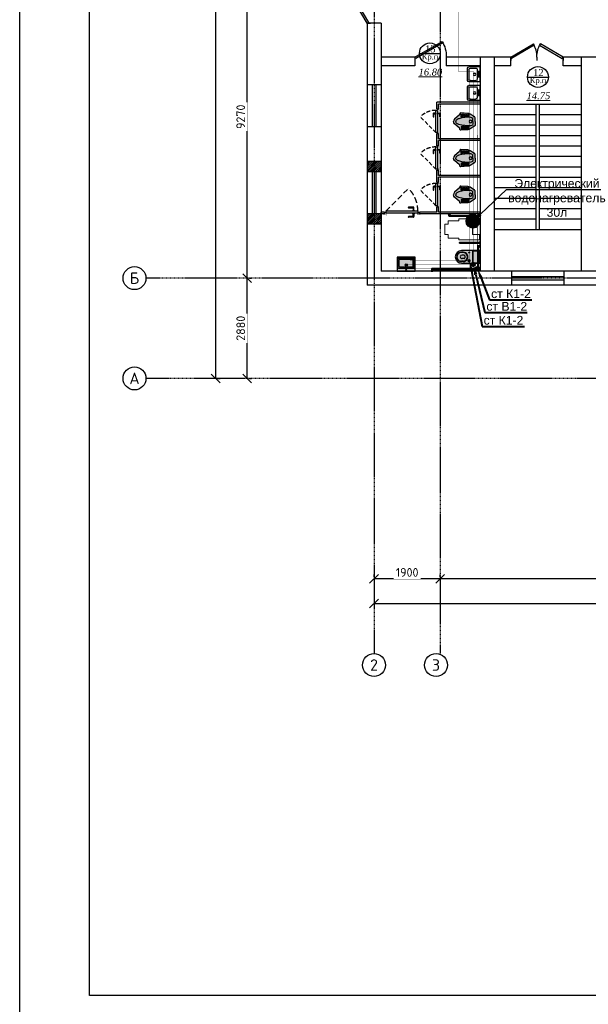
# Model space of a CAD drawing. Header units: inches. Extents: x 8001 to 766003, y -84601 to 563258.
# Tile 164 of 169: x 458584 to 474902, y 363438 to 391716. Entities that reach past the tile are written whole.
import ezdxf
from ezdxf import colors
from ezdxf.entities.mleader import LeaderData, LeaderLine
from ezdxf.enums import TextEntityAlignment as Align
from ezdxf.math import Vec2, Vec3

# ---------------------------------------------------------------- set-up
doc = ezdxf.new("R2010")
doc.units = ezdxf.units.IN
doc.header["$MEASUREMENT"] = 0
doc.linetypes.add('Beruniy Xref$0$DASHED', pattern=[19.05, 12.7, -6.35])
doc.linetypes.add('Dashed', pattern=[19.05, 12.7, -6.35])
doc.layers.add('-K1 TRUBA', color=7, linetype='Continuous', lineweight=40, true_color=0x692e0a)
for name, color, linetype, lineweight in [('.', 7, 'Continuous', 15), ('100_FURNITURE', 15, 'Continuous', 20), ('В1', 160, 'Continuous', 25), ('Т3', 10, 'Continuous', 25)]:
    doc.layers.add(name, color=color, linetype=linetype, lineweight=lineweight)
for name, color, linetype in [('АСО-сантехника', 22, 'Continuous'), ('РАЗРЕЗ', 7, 'Continuous'), ('сан.техника', 146, 'Continuous')]:
    doc.layers.add(name, color=color, linetype=linetype)
doc.styles.add('GOST', font='isocpeur.ttf')
doc.styles.get("Standard").update_dxf_attribs({"font": 'arial.ttf'})
doc.styles.add('Text style', font='isocpeur.ttf', dxfattribs={"height": 250})
doc.styles.add('TIEMS', font='times.ttf')
doc.dimstyles.new('Dim Style', dxfattribs={"dimtxt": 250, "dimasz": 250, "dimexe": 125, "dimexo": 62.5, "dimgap": 62.5, "dimtad": 1, "dimdec": 0, "dimtxsty": 'Text style', "dimblk": 'OBLIQUE', "dimcen": 250, "dimclrd": 256, "dimclre": 256, "dimclrt": 256, "dimadec": 0, "dimazin": 0, "dimtfac": 1, "dimtdec": 0, "dimtmove": 0, "dimatfit": 3, "dimldrblk": 'OBLIQUE', "dimfxl": 1, "dimlwd": -1, "dimlwe": -1, "dimarcsym": 0})
pattern_1 = [(45, (1858980.19, 2036544.227), (-27.57716447, 27.57716447), []), (45, (1858982.19, 2036544.227), (-27.57716447, 27.57716447), [])]

# ---------------------------------------------------------------- blocks, each defined once
blk = doc.blocks.new('_Oblique')
at = {"color": 0, "linetype": 'ByBlock', "lineweight": -2}
blk.add_line((-0.5, -0.5), (0.5, 0.5), dxfattribs=at)
blk = doc.blocks.new('*D210')
at = {"transparency": 16777216}
for p, q in [((172960, 185656), (172960, 194926)), ((173023, 194926), (173085, 194926)), ((173023, 185656), (173085, 185656))]:
    blk.add_line(p, q, dxfattribs=at)
at = {"layer": 'Defpoints', "color": 0, "transparency": 16777216}
for p in [(172960, 194926), (172960, 194926), (172960, 185656)]:
    blk.add_point(p, dxfattribs=at)
at = {"transparency": 16777216, "xscale": 250, "yscale": 250, "zscale": 250}
for p, rotation in [((172960, 194926), 90), ((172960, 185656), 270)]:
    blk.add_blockref('_Oblique', p, dxfattribs=dict(at, rotation=rotation))
at = {"transparency": 16777216, "insert": (172773, 190291), "char_height": 250, "attachment_point": 5, "rotation": 90, "style": 'Text style', "bg_fill": 3, "box_fill_scale": 1.25, "bg_fill_color": 256, "bg_fill_true_color": 13158600, "bg_fill_transparency": 0}
blk.add_mtext('9270', dxfattribs=at)
blk = doc.blocks.new('*D211')
at = {"transparency": 16777216}
for p, q in [((172054, 182776), (172054, 230196)), ((172117, 230196), (172179, 230196)), ((172117, 182776), (172179, 182776))]:
    blk.add_line(p, q, dxfattribs=at)
at = {"layer": 'Defpoints', "color": 0, "transparency": 16777216}
for p in [(172054, 230196), (172054, 230196), (172054, 182776)]:
    blk.add_point(p, dxfattribs=at)
at = {"transparency": 16777216, "xscale": 250, "yscale": 250, "zscale": 250}
for p, rotation in [((172054, 230196), 90), ((172054, 182776), 270)]:
    blk.add_blockref('_Oblique', p, dxfattribs=dict(at, rotation=rotation))
at = {"transparency": 16777216, "insert": (171867, 206486), "char_height": 250, "attachment_point": 5, "rotation": 90, "style": 'Text style', "bg_fill": 3, "box_fill_scale": 1.25, "bg_fill_color": 256, "bg_fill_true_color": 13158600, "bg_fill_transparency": 0}
blk.add_mtext('47420', dxfattribs=at)
blk = doc.blocks.new('kb-axis')
blk.add_circle((0, 0), 1)
at = {"style": 'GOST'}
blk.add_attdef('AXIS', text='', height=1, dxfattribs=at).set_placement((0, 0), align=Align.MIDDLE_CENTER)
blk = doc.blocks.new('*U289')
at = {"color": 5}
for p, q in [((0, 0), (0, -4)), ((30, 0), (30, -4))]:
    blk.add_line(p, q, dxfattribs=at)
blk.add_lwpolyline([(0, 0), (26, 15), (26.9, 13.5), (0.9, -1.5)], close=True, dxfattribs=at)
blk.add_arc((0, 0), 30, 0, 30, dxfattribs=at)
blk = doc.blocks.new('*U131')
at = {"color": 5}
for p, q in [((-32, 0), (-32, 4)), ((0, 0), (0, 4))]:
    blk.add_line(p, q, dxfattribs=at)
blk.add_lwpolyline([(0, 0), (-27.7, -16), (-28.6, -14.5), (-0.9, 1.5)], close=True, dxfattribs=at)
blk.add_arc((0, 0), 32, 180, 210, dxfattribs=at)
blk = doc.blocks.new('*D213')
at = {"transparency": 16777216}
for p, q in [((172960, 182776), (172960, 185656)), ((173023, 185656), (173085, 185656)), ((173023, 182776), (173085, 182776))]:
    blk.add_line(p, q, dxfattribs=at)
at = {"layer": 'Defpoints', "color": 0, "transparency": 16777216}
for p in [(172960, 185656), (172960, 185656), (172960, 182776)]:
    blk.add_point(p, dxfattribs=at)
at = {"transparency": 16777216, "xscale": 250, "yscale": 250, "zscale": 250}
for p, rotation in [((172960, 185656), 90), ((172960, 182776), 270)]:
    blk.add_blockref('_Oblique', p, dxfattribs=dict(at, rotation=rotation))
at = {"transparency": 16777216, "insert": (172773, 184216), "char_height": 250, "attachment_point": 5, "rotation": 90, "style": 'Text style', "bg_fill": 3, "box_fill_scale": 1.25, "bg_fill_color": 256, "bg_fill_true_color": 13158600, "bg_fill_transparency": 0}
blk.add_mtext('2880', dxfattribs=at)
blk = doc.blocks.new('*U290')
at = {"color": 5}
for p, q in [((0, 0), (0, -4)), ((-36, 0), (-36, -4))]:
    blk.add_line(p, q, dxfattribs=at)
blk.add_lwpolyline([(0, 0), (-31.2, 18), (-32.1, 16.5), (-0.9, -1.5)], close=True, dxfattribs=at)
blk.add_arc((0, 0), 36, 150, 180, dxfattribs=at)
blk = doc.blocks.new('*D228')
at = {"transparency": 16777216}
for p, q in [((178498, 177079), (178498, 177142)), ((197618, 177079), (197618, 177142)), ((197618, 177017), (178498, 177017))]:
    blk.add_line(p, q, dxfattribs=at)
at = {"layer": 'Defpoints', "color": 0, "transparency": 16777216}
for p in [(178498, 177017), (178498, 177017), (197618, 177017)]:
    blk.add_point(p, dxfattribs=at)
at = {"transparency": 16777216, "xscale": 250, "yscale": 250, "zscale": 250, "rotation": 180}
blk.add_blockref('_Oblique', (178498, 177017), dxfattribs=at)
at = {"transparency": 16777216, "xscale": 250, "yscale": 250, "zscale": 250}
blk.add_blockref('_Oblique', (197618, 177017), dxfattribs=at)
at = {"transparency": 16777216, "insert": (188058, 177204), "char_height": 250, "attachment_point": 5, "style": 'Text style', "bg_fill": 3, "box_fill_scale": 1.25, "bg_fill_color": 256, "bg_fill_true_color": 13158600, "bg_fill_transparency": 0}
blk.add_mtext('19120', dxfattribs=at)
blk = doc.blocks.new('*D229')
at = {"transparency": 16777216}
for p, q in [((176598, 177079), (176598, 177142)), ((178498, 177079), (178498, 177142)), ((178498, 177017), (176598, 177017))]:
    blk.add_line(p, q, dxfattribs=at)
at = {"layer": 'Defpoints', "color": 0, "transparency": 16777216}
for p in [(176598, 177017), (176598, 177017), (178498, 177017)]:
    blk.add_point(p, dxfattribs=at)
at = {"transparency": 16777216, "xscale": 250, "yscale": 250, "zscale": 250, "rotation": 180}
blk.add_blockref('_Oblique', (176598, 177017), dxfattribs=at)
at = {"transparency": 16777216, "xscale": 250, "yscale": 250, "zscale": 250}
blk.add_blockref('_Oblique', (178498, 177017), dxfattribs=at)
at = {"transparency": 16777216, "insert": (177548, 177204), "char_height": 250, "attachment_point": 5, "style": 'Text style', "bg_fill": 3, "box_fill_scale": 1.25, "bg_fill_color": 256, "bg_fill_true_color": 13158600, "bg_fill_transparency": 0}
blk.add_mtext('1900', dxfattribs=at)
blk = doc.blocks.new('*D230')
at = {"transparency": 16777216}
for p, q in [((176598, 176387), (176598, 176186)), ((176598, 176311), (250528, 176311)), ((250528, 176374), (250528, 176436))]:
    blk.add_line(p, q, dxfattribs=at)
at = {"layer": 'Defpoints', "color": 0, "transparency": 16777216}
for p in [(176598, 176450), (250528, 176311), (250528, 176311)]:
    blk.add_point(p, dxfattribs=at)
at = {"transparency": 16777216, "xscale": 250, "yscale": 250, "zscale": 250, "rotation": 180}
blk.add_blockref('_Oblique', (176598, 176311), dxfattribs=at)
at = {"transparency": 16777216, "xscale": 250, "yscale": 250, "zscale": 250}
blk.add_blockref('_Oblique', (250528, 176311), dxfattribs=at)
at = {"transparency": 16777216, "insert": (213563, 176499), "char_height": 250, "attachment_point": 5, "style": 'Text style', "bg_fill": 3, "box_fill_scale": 1.25, "bg_fill_color": 256, "bg_fill_true_color": 13158600, "bg_fill_transparency": 0}
blk.add_mtext('74330', dxfattribs=at)
blk = doc.blocks.new('fgdsgsfdgsdd')
at = {"layer": '.', "linetype": 'ByBlock', "lineweight": 25, "true_color": 0xffffff}
h = blk.add_hatch(color=7, dxfattribs=at)
h.dxf.hatch_style = 1
h.paths.add_polyline_path([(0, 258), (-405, 258, 0.414214), (-406, 256), (-406, -256, 0.414214), (-405, -258), (0, -258)])
at = {"layer": 'сан.техника'}
for p, q in [((-372, -226), (-372, 223)), ((-372, -226), (-372, 223)), ((-97, 229), (-366, 229)), ((-97, 229), (-366, 229)), ((-342, -195), (-342, 192)), ((-342, -195), (-342, 192)), ((-135, 198), (-336, 198)), ((-135, 198), (-336, 198)), ((-129, -195), (-129, 192)), ((-129, -195), (-129, 192)), ((-91, -226), (-91, 223)), ((-91, -226), (-91, 223)), ((-97, -232), (-366, -232)), ((-97, -232), (-366, -232)), ((-135, -201), (-336, -201)), ((-135, -201), (-336, -201))]:
    blk.add_line(p, q, dxfattribs=at)
blk.add_lwpolyline([(0, -258), (0, 258), (-405, 258, 0.414214), (-406, 256), (-406, -256, 0.414214), (-405, -258)], format="xyb", close=True, dxfattribs=at)
for centre, radius in [((-176, -2), 32), ((-176, -2), 32), ((-176, -2), 22.2), ((-176, -2), 22.2), ((-36, -2), 14.9), ((-36, -2), 14.9)]:
    blk.add_circle(centre, radius, dxfattribs=at)
for centre, start, end in [((-366, 223), 90, 180), ((-366, 223), 90, 180), ((-336, 192), 90, 180), ((-336, 192), 90, 180), ((-135, 192), 0, 90), ((-135, 192), 0, 90), ((-97, 223), 0, 90), ((-97, 223), 0, 90), ((-366, -226), 180, 270), ((-366, -226), 180, 270), ((-336, -195), 180, 270), ((-336, -195), 180, 270), ((-135, -195), 270, 0), ((-135, -195), 270, 0), ((-97, -226), 270, 0), ((-97, -226), 270, 0)]:
    blk.add_arc(centre, 5.97, start, end, dxfattribs=at)
at = {"layer": 'сан.техника', "extrusion": (2.66779e-39, -9.6997e-41, -1)}
blk.add_ellipse((-109, -2), major_axis=(0, -10.5), ratio=0.321168, dxfattribs=at)
blk.add_ellipse((-109, -2), major_axis=(0, -10.5), ratio=0.321168, dxfattribs=at)
blk = doc.blocks.new('gzgzvfzdv')
at = {"layer": '.', "linetype": 'ByBlock', "lineweight": 25, "true_color": 0xffffff}
h = blk.add_hatch(color=7, dxfattribs=at)
h.dxf.hatch_style = 1
edge = h.paths.add_edge_path()
edge.add_arc((-176, -7), 7, 90.0001, 180.3219)
edge.add_line((-183, -7), (-180, -520))
edge.add_arc((0, -520), 180, 180.0001, 360.0001)
edge.add_line((180, -520), (183, -7))
edge.add_arc((176, -7), 7, -0.3218, 90.0001)
edge.add_line((176, 0), (-176, 0))
at = {"layer": 'сан.техника'}
for p, q in [((173, -188), (173, 0)), ((-173, -188), (-173, 0)), ((-173, -206), (173, -206)), ((-163, -198), (163, -198)), ((-147, -300), (-113, -300)), ((-133, -470), (-133, -518)), ((-130, -317), (-130, -283)), ((-128, -470), (-128, -520)), ((-50, -447), (-50, -503)), ((-30, -427), (30, -427)), ((50, -447), (50, -503)), ((147, -300), (113, -300)), ((128, -470), (128, -520)), ((130, -317), (130, -283)), ((133, -470), (133, -518))]:
    blk.add_line(p, q, dxfattribs=at)
blk.add_lwpolyline([(-176, 0, 0.41586), (-183, -7), (-180, -520, 1), (180, -520), (183, -7, 0.41586), (176, 0)], format="xyb", close=True, dxfattribs=at)
for centre in [(-130, -300), (130, -300)]:
    blk.add_circle(centre, 10, dxfattribs=at)
for centre, radius, start, end in [((-163, -188), 10, 180.0001, 270.0001), ((163, -188), 10, 270.0001, 0.0001), ((0, -468), 133, 358.9853, 181.0148), ((0, -520), 133, 178.9853, 1.0148), ((0, -473), 128, 1.193, 178.8072), ((0, -522), 128, 178.946, 1.0542), ((-30, -447), 20, 90.0001, 180.0001), ((0, -503), 50, 180.0001, 270.0001), ((0, -503), 50, 270.0001, 0.0001), ((30, -447), 20, 0.0001, 90.0001)]:
    blk.add_arc(centre, radius, start, end, dxfattribs=at)
blk = doc.blocks.new('sdfhshsggfsfda')
at = {"layer": '100_FURNITURE', "color": 252, "linetype": 'Dashed', "lineweight": 0, "ltscale": 100}
blk.add_lwpolyline([(-150, -1020), (150, -1020), (150, -920), (250, -920), (250, -620), (300, -620), (300, -20), (150, -20), (150, -220), (-150, -220), (-150, -20), (-300, -20), (-300, -620), (-250, -620), (-250, -920), (-150, -920)], close=True, dxfattribs=at)
blk = doc.blocks.new('dfwsgdsfgsdfgfds')
at = {"layer": 'сан.техника'}
for points in [[(-1570, -880, -0.414214), (-1590, -900), (-1630, -900), (-1630, -870), (-1600, -870), (-1600, -20), (-1570, -20), (-1570, -880)], [(-730, -60, 0.414214), (-710, -80), (-80, -80), (-80, -50), (-700, -50), (-700, -20), (-730, -20), (-730, -60)], [(-80, -1380, 0.414214), (-60, -1400), (-20, -1400), (-20, -1370), (-50, -1370), (-50, -20), (-80, -20), (-80, -1380)]]:
    blk.add_lwpolyline(points, format="xyb", dxfattribs=at)
for points in [[(-1610, 0), (-1560, 0), (-1560, -20), (-1610, -20)], [(-790, 0), (-840, 0), (-840, -20), (-790, -20)], [(-690, 0), (-740, 0), (-740, -20), (-690, -20)], [(-40, 0), (-90, 0), (-90, -20), (-40, -20)], [(-1650, -910), (-1650, -860), (-1630, -860), (-1630, -910)], [(0, -1410), (0, -1360), (-20, -1360), (-20, -1410)]]:
    blk.add_lwpolyline(points, close=True, dxfattribs=at)
blk.add_lwpolyline([(-830, -585), (-830, -20), (-800, -20), (-800, -585, -0.414214), (-815, -600), (-815, -600, -0.414214)], format="xyb", close=True, dxfattribs=at)
blk = doc.blocks.new('asdgagasdfds')
at = {"layer": '.', "linetype": 'ByBlock', "lineweight": 25, "true_color": 0xffffff}
h = blk.add_hatch(color=7, dxfattribs=at)
h.dxf.hatch_style = 1
edge = h.paths.add_edge_path()
edge.add_line((0, 0), (0, 110))
edge.add_arc((-26, 110), 25.8, 360, 418.0286)
edge.add_line((-12, 132), (-141, 213))
edge.add_arc((-216, 93), 141, 418.0286, 448.0898)
edge.add_line((-211, 234), (-411, 247))
edge.add_arc((-413, 226), 21.7, 446.0963, 551.1037)
edge.add_arc((-460, 216), 26.9, 298.2408, 371.1037, ccw=False)
edge.add_line((-448, 193), (-587, 70))
edge.add_arc((-527, 2), 90.2, 491.3855, 541.3798)
edge.add_arc((-527, -2), 90.2, 538.6202, 588.6145)
edge.add_line((-587, -70), (-448, -193))
edge.add_arc((-460, -216), 26.9, 348.8963, 421.7592, ccw=False)
edge.add_arc((-413, -226), 21.7, 528.8963, 633.9037)
edge.add_line((-411, -247), (-211, -234))
edge.add_arc((-216, -93), 141, 271.9102, 301.9714)
edge.add_line((-141, -213), (-12, -132))
edge.add_arc((-26, -110), 25.8, 301.9714, 360)
edge.add_line((0, -110), (0, 0))
at = {"layer": 'сан.техника'}
for p, q in [((-408, 188), (-347, 219)), ((-226, 129), (-408, 214)), ((-407, 132), (-231, 216)), ((-407, 159), (-285, 216)), ((-282, 131), (-407, 188)), ((-344, 131), (-407, 159)), ((-347, 219), (-171, 132)), ((-174, 216), (-344, 131)), ((-285, 216), (-171, 158)), ((-171, 187), (-282, 131)), ((-231, 216), (-171, 190)), ((-174, 161), (-226, 129)), ((-226, -129), (-408, -214)), ((-408, -188), (-347, -219)), ((-344, -131), (-407, -159)), ((-282, -131), (-407, -188)), ((-407, -132), (-231, -216)), ((-407, -159), (-285, -216)), ((-347, -219), (-171, -132)), ((-174, -216), (-344, -131)), ((-285, -216), (-171, -158)), ((-171, -187), (-282, -131)), ((-231, -216), (-171, -190)), ((-174, -161), (-226, -129))]:
    blk.add_line(p, q, dxfattribs=at)
for points in [[(0, 0), (0, 110, 0.258751), (-12, 132), (-141, 213, 0.131924), (-211, 234), (-411, 247, 0.493186), (-434, 222, -0.329088), (-448, 193), (-587, 70, 0.221669), (-618, 0, 0.088906)], [(0, 0), (0, -110, -0.258751), (-12, -132), (-141, -213, -0.131924), (-211, -234), (-411, -247, -0.493186), (-434, -222, 0.329088), (-448, -193), (-587, -70, -0.221669), (-618, 0, -0.088906)], [(-61, 0), (-61, 47, 0.354811), (-120, 120, 0.085514), (-469, 82, 0.142911), (-539, 38, 0.179764), (-553, 0, 0.443949)], [(-61, 0), (-61, -47, -0.354811), (-120, -120, -0.085514), (-469, -82, -0.142911), (-539, -38, -0.179764), (-553, 0, -0.443949)]]:
    blk.add_lwpolyline(points, format="xyb", dxfattribs=at)
blk.add_circle((-133, 0), 39, dxfattribs=at)
blk = doc.blocks.new('*U128')
at = {"color": 0, "linetype": 'Beruniy Xref$0$DASHED'}
blk.add_line((-193.5, 2.5), (-141.9, 54.1), dxfattribs=at)
at = {"color": 0}
for p, q in [((-197, 0), (-197, -4)), ((-131, 11.3), (-141.5, 11.3)), ((-141.5, 9.3), (-132, 9.3)), ((-132.5, 2.5), (-132.5, 3.5)), ((-132.5, 3.5), (-128.5, 3.5)), ((-128.5, 2.5), (-132.5, 2.5)), ((-132, 3.6), (-132, 3.5)), ((-131.5, 8.8), (-131.5, 4.1)), ((-129.5, 4.1), (-131.5, 4.1)), ((-129.5, 4.1), (-129.5, 9.8)), ((-129, 3.5), (-129, 3.6)), ((-128.5, 3.5), (-128.5, 2.5)), ((-117, 0), (-117, -4)), ((-141.5, -9.8), (-132, -9.8)), ((-131, -11.8), (-141.5, -11.8)), ((-132.5, -3), (-132.5, -4)), ((-132.5, -4), (-128.5, -4)), ((-132, -4.1), (-132, -4)), ((-131.5, -9.3), (-131.5, -4.6)), ((-129.5, -4.6), (-131.5, -4.6)), ((-129.5, -4.6), (-129.5, -10.3)), ((-129, -4), (-129, -4.1)), ((-128.5, -4), (-128.5, -3))]:
    blk.add_line(p, q, dxfattribs=at)
at = {"color": 0, "const_width": 0.2}
for points in [[(-199.5, 0), (-199.5, 2.5), (-194.5, 2.5), (-194.5, -4), (-192.5, -4), (-192.5, -8.5)], [(-114.5, 0), (-114.5, 2.5), (-119.5, 2.5), (-119.5, -4), (-121.5, -4), (-121.5, -8.5)], [(-193.5, -5), (-193.5, -6.5), (-199.5, -6.5), (-199.5, -4)], [(-120.5, -5), (-120.5, -6.5), (-114.5, -6.5), (-114.5, -4)]]:
    blk.add_lwpolyline(points, dxfattribs=at)
at = {"color": 0}
blk.add_lwpolyline([(-193.5, -3), (-193.5, 2.5), (-120.5, 2.5), (-120.5, -3), (-193.5, -3)], dxfattribs=at)
at = {"color": 0, "linetype": 'Beruniy Xref$0$DASHED'}
blk.add_arc((-193.5, 2.5), 73, 0, 45, dxfattribs=at)
at = {"color": 0}
for centre, radius, start, end in [((-141.5, 10.3), 1, 90, 270), ((-132, 8.8), 0.5, 0, 90), ((-131.5, 3.6), 0.5, 90, 180), ((-131, 9.8), 1.5, 0, 90), ((-129.5, 3.6), 0.5, 0, 90), ((-141.5, -10.8), 1, 90, 270), ((-131.5, -4.1), 0.5, 180, 270), ((-132, -9.3), 0.5, 270, 0), ((-131, -10.3), 1.5, 270, 0), ((-129.5, -4.1), 0.5, 270, 0)]:
    blk.add_arc(centre, radius, start, end, dxfattribs=at)
blk = doc.blocks.new('*U292')
at = {"color": 0, "linetype": 'Beruniy Xref$0$DASHED'}
blk.add_line((-193.5, 2.5), (-141.9, 54.1), dxfattribs=at)
at = {"color": 0}
for p, q in [((-197, 0), (-197, -5.7)), ((-131, 11.3), (-141.5, 11.3)), ((-141.5, 9.3), (-132, 9.3)), ((-132.5, 2.5), (-132.5, 3.5)), ((-132.5, 3.5), (-128.5, 3.5)), ((-128.5, 2.5), (-132.5, 2.5)), ((-132, 3.6), (-132, 3.5)), ((-131.5, 8.8), (-131.5, 4.1)), ((-129.5, 4.1), (-131.5, 4.1)), ((-129.5, 4.1), (-129.5, 9.8)), ((-129, 3.5), (-129, 3.6)), ((-128.5, 3.5), (-128.5, 2.5)), ((-117, 0), (-117, -5.7)), ((-141.5, -9.8), (-132, -9.8)), ((-131, -11.8), (-141.5, -11.8)), ((-132.5, -3), (-132.5, -4)), ((-132.5, -4), (-128.5, -4)), ((-132, -4.1), (-132, -4)), ((-131.5, -9.3), (-131.5, -4.6)), ((-129.5, -4.6), (-131.5, -4.6)), ((-129.5, -4.6), (-129.5, -10.3)), ((-129, -4), (-129, -4.1)), ((-128.5, -4), (-128.5, -3))]:
    blk.add_line(p, q, dxfattribs=at)
at = {"color": 0, "const_width": 0.2}
for points in [[(-199.5, 0), (-199.5, 2.5), (-194.5, 2.5), (-194.5, -4), (-192.5, -4), (-192.5, -8.5)], [(-114.5, 0), (-114.5, 2.5), (-119.5, 2.5), (-119.5, -4), (-121.5, -4), (-121.5, -8.5)], [(-193.5, -5), (-193.5, -8.2), (-199.5, -8.2), (-199.5, -5.7)], [(-120.5, -5), (-120.5, -8.2), (-114.5, -8.2), (-114.5, -5.7)]]:
    blk.add_lwpolyline(points, dxfattribs=at)
at = {"color": 0}
blk.add_lwpolyline([(-193.5, -3), (-193.5, 2.5), (-120.5, 2.5), (-120.5, -3), (-193.5, -3)], dxfattribs=at)
at = {"color": 0, "linetype": 'Beruniy Xref$0$DASHED'}
blk.add_arc((-193.5, 2.5), 73, 0, 45, dxfattribs=at)
at = {"color": 0}
for centre, radius, start, end in [((-141.5, 10.3), 1, 90, 270), ((-132, 8.8), 0.5, 0, 90), ((-131.5, 3.6), 0.5, 90, 180), ((-131, 9.8), 1.5, 0, 90), ((-129.5, 3.6), 0.5, 0, 90), ((-141.5, -10.8), 1, 90, 270), ((-131.5, -4.1), 0.5, 180, 270), ((-132, -9.3), 0.5, 270, 0), ((-131, -10.3), 1.5, 270, 0), ((-129.5, -4.1), 0.5, 270, 0)]:
    blk.add_arc(centre, radius, start, end, dxfattribs=at)
blk = doc.blocks.new('АСО-умывальник 2')
at = {"layer": 'АСО-сантехника'}
for p, q in [((3164350, 85682), (3164705, 85682)), ((3164350, 85682), (3164350, 85194)), ((3164445, 85291), (3164445, 85586)), ((3164660, 85637), (3164495, 85637)), ((3164710, 85291), (3164710, 85591)), ((3164756, 85637), (3164756, 85245)), ((3164705, 85194), (3164350, 85194)), ((3164705, 85194), (3164353, 85194)), ((3164660, 85240), (3164495, 85240))]:
    blk.add_line(p, q, dxfattribs=at)
at = {"layer": 'АСО-сантехника', "extrusion": (0, 0, -1)}
for centre, major_axis, start_param, end_param in [((3164400, 85502), (14.4, 14.4), 3.926991, 10.210176), ((3164495, 85586), (-35.9, -35.9), 0.785398, 2.356194), ((3164526, 85439), (-25.1, 25.1), 5.497787, 11.780972), ((3164660, 85586), (-35.9, -35.9), 2.356194, 3.809618), ((3164705, 85632), (-35.9, 35.9), 0.785398, 2.257825), ((3164400, 85438), (14.4, 14.4), 3.926991, 10.210176), ((3164400, 85367), (14.4, 14.4), 3.926991, 10.210176), ((3164495, 85291), (35.9, 35.9), 2.356194, 3.926991), ((3164660, 85291), (35.9, -35.9), -0.785398, 0.785398), ((3164705, 85245), (35.9, -35.9), -0.785398, 0.785398)]:
    blk.add_ellipse(centre, major_axis=major_axis, ratio=1, start_param=start_param, end_param=end_param, dxfattribs=at)
blk = doc.blocks.new('sjjg')
at = {"layer": '.'}
h = blk.add_hatch(dxfattribs=at)
h.set_pattern_fill('JIS_LC_8', color=32, scale=5)
h.set_pattern_definition(pattern_1)
h.paths.add_polyline_path([(176799.4, 189005.7), (176597.8, 189005.7), (176597.8, 188705.7), (176799.4, 188705.7)])
h.paths.add_polyline_path([(176597.8, 189005.7), (176399.4, 189005.7), (176399.4, 188705.7), (176597.8, 188705.7)])
h = blk.add_hatch(dxfattribs=at)
h.set_pattern_fill('JIS_LC_8', color=32, scale=5)
h.set_pattern_definition(pattern_1)
h.paths.add_polyline_path([(176799.4, 187505.7), (176597.8, 187505.7), (176597.8, 187205.7), (176799.4, 187205.7)])
h.paths.add_polyline_path([(176597.8, 187505.7), (176399.4, 187505.7), (176399.4, 187205.7), (176597.8, 187205.7)])
at = {"color": 1, "linetype": 'Dashed', "ltscale": 2}
for p, q in [((176597.8, 230395.7), (176597.8, 174874.9)), ((178497.8, 220925.7), (178497.8, 174874.9)), ((219347.8, 185655.7), (170054.2, 185655.7)), ((248647.8, 182775.7), (170054.2, 182775.7))]:
    blk.add_line(p, q, dxfattribs=at)
for p, q in [((176399.4, 192975.7), (176399.4, 185455.7)), ((176799.4, 192975.7), (176399.4, 192975.7)), ((176799.4, 192975.7), (176799.4, 185855.7)), ((177773.6, 192005.7), (176799.4, 192005.7)), ((177773.6, 191755.7), (176799.4, 191755.7)), ((177773.6, 191755.7), (176799.4, 191755.7)), ((177773.6, 192005.7), (177773.6, 191755.7)), ((179647.8, 192005.7), (178673.6, 192005.7)), ((178673.6, 192005.7), (178673.6, 191755.7)), ((179647.8, 191755.7), (178673.6, 191755.7)), ((180523.6, 192005.7), (179647.8, 192005.7)), ((179647.8, 192005.7), (179647.8, 185855.7)), ((180047.8, 192005.7), (180047.8, 185855.7)), ((180523.6, 191755.7), (180047.8, 191755.7)), ((180523.6, 191755.7), (180523.6, 192005.7)), ((183873.6, 192005.7), (182023.6, 192005.7)), ((182023.6, 191755.7), (182023.6, 192005.7)), ((182547.8, 191755.7), (182023.6, 191755.7)), ((182547.8, 192005.7), (182547.8, 185855.7)), ((176799.4, 191205.7), (176399.4, 191205.7)), ((180047.8, 190655.7), (182547.8, 190655.7)), ((181247.8, 187055.7), (181247.8, 190655.7)), ((181347.8, 187055.7), (181347.8, 190655.7)), ((180047.8, 190355.7), (181247.8, 190355.7)), ((181347.8, 190355.7), (182547.8, 190355.7)), ((180047.8, 190055.7), (181247.8, 190055.7)), ((181347.8, 190055.7), (182547.8, 190055.7)), ((176799.4, 190005.7), (176399.4, 190005.7)), ((180047.8, 189755.7), (181247.8, 189755.7)), ((181347.8, 189755.7), (182547.8, 189755.7)), ((180047.8, 189455.7), (181247.8, 189455.7)), ((181347.8, 189455.7), (182547.8, 189455.7)), ((176799.4, 189005.7), (176399.4, 189005.7)), ((180047.8, 189155.7), (181247.8, 189155.7)), ((181347.8, 189155.7), (182547.8, 189155.7)), ((176799.4, 188705.7), (176399.4, 188705.7)), ((180047.8, 188855.7), (181247.8, 188855.7)), ((181347.8, 188855.7), (182547.8, 188855.7)), ((180047.8, 188555.7), (181247.8, 188555.7)), ((181347.8, 188555.7), (182547.8, 188555.7)), ((180047.8, 188255.7), (181247.8, 188255.7)), ((181347.8, 188255.7), (182547.8, 188255.7)), ((180047.8, 187955.7), (181247.8, 187955.7)), ((181347.8, 187955.7), (182547.8, 187955.7)), ((176799.4, 187505.7), (176399.4, 187505.7)), ((180047.8, 187655.7), (181247.8, 187655.7)), ((181347.8, 187655.7), (182547.8, 187655.7)), ((176799.4, 187205.7), (176399.4, 187205.7)), ((180047.8, 187355.7), (181247.8, 187355.7)), ((181347.8, 187355.7), (182547.8, 187355.7)), ((180047.8, 187055.7), (182547.8, 187055.7)), ((218947.8, 185855.7), (176799.4, 185855.7)), ((179647.8, 185855.7), (176799.4, 185855.7)), ((180547.8, 185855.7), (180547.8, 185455.7)), ((182047.8, 185855.7), (182047.8, 185455.7)), ((219347.8, 185455.7), (176399.4, 185455.7))]:
    blk.add_line(p, q)
at = {"color": 5}
for p, q in [((176549.4, 191205.7), (176549.4, 190005.7)), ((176649.4, 191205.7), (176649.4, 190005.7)), ((176549.4, 188705.7), (176549.4, 187505.7)), ((176649.4, 188705.7), (176649.4, 187505.7)), ((180547.8, 185705.7), (182047.8, 185705.7)), ((180547.8, 185705.7), (182047.8, 185705.7)), ((180547.8, 185605.7), (182047.8, 185605.7)), ((180547.8, 185605.7), (182047.8, 185605.7))]:
    blk.add_line(p, q, dxfattribs=at)
at = {"layer": 'РАЗРЕЗ', "color": 5, "linetype": 'ByBlock', "lineweight": 25, "ltscale": 2}
for p, q in [((179647.8, 190705.7), (178397.8, 190705.7)), ((179647.8, 190655.7), (178447.8, 190655.7)), ((178447.8, 190505.7), (178397.8, 190505.7)), ((178447.8, 189805.7), (178397.8, 189805.7)), ((179647.8, 189655.7), (178447.8, 189655.7)), ((179647.8, 189605.7), (178447.8, 189605.7)), ((178447.8, 189455.7), (178397.8, 189455.7)), ((178447.8, 188755.7), (178397.8, 188755.7)), ((178447.8, 188405.7), (178397.8, 188405.7)), ((179647.8, 188605.7), (178447.8, 188605.7)), ((179647.8, 188555.7), (178447.8, 188555.7)), ((176899.4, 187555.7), (176799.4, 187555.7)), ((176799.4, 187505.7), (176799.4, 187555.7)), ((176899.4, 187505.7), (176799.4, 187505.7)), ((176899.4, 187505.7), (176899.4, 187555.7)), ((177868.1, 187505.7), (177847.4, 187505.7)), ((178397.8, 187555.7), (177899.4, 187555.7)), ((177899.4, 187505.7), (177899.4, 187555.7)), ((179647.8, 187505.7), (177899.4, 187505.7)), ((178447.8, 187705.7), (178397.8, 187705.7)), ((179647.8, 187555.7), (178447.8, 187555.7))]:
    blk.add_line(p, q, dxfattribs=at)
at = {"layer": 'РАЗРЕЗ', "linetype": 'ByBlock', "lineweight": 25, "ltscale": 2}
blk.add_line((179647.8, 185855.7), (176799.4, 185855.7), dxfattribs=at)
for points in [[(177903.2, 192111.5), (178501.1, 192111.5)], [(181003.3, 191432.2), (181601.2, 191432.2)]]:
    blk.add_lwpolyline(points, dxfattribs=at)
at = {"layer": 'РАЗРЕЗ', "color": 5, "linetype": 'ByBlock', "lineweight": 25, "ltscale": 2}
for points in [[(178397.8, 190505.7), (178397.8, 190705.7)], [(178447.8, 190505.7), (178447.8, 190655.7)], [(178397.8, 189455.7), (178397.8, 189805.7)], [(178447.8, 189655.7), (178447.8, 189805.7)], [(178447.8, 189455.7), (178447.8, 189605.7)], [(178397.8, 188405.7), (178397.8, 188755.7)], [(178447.8, 188605.7), (178447.8, 188755.7)], [(178447.8, 188405.7), (178447.8, 188555.7)], [(178397.8, 187555.7), (178397.8, 187705.7)], [(178447.8, 187555.7), (178447.8, 187705.7)]]:
    blk.add_lwpolyline(points, dxfattribs=at)
at = {"layer": 'РАЗРЕЗ', "linetype": 'ByBlock', "lineweight": 25, "ltscale": 2}
for centre in [(178202.2, 192111.5), (181302.3, 191432.2)]:
    blk.add_circle(centre, 299, dxfattribs=at)
at = {"color": 5, "xscale": 25, "yscale": 25, "zscale": 25, "rotation": 270}
blk.add_blockref('*U131', (176399.4, 192975.7), dxfattribs=at)
at = {"color": 5, "yscale": 25, "zscale": 25}
for name, p, xscale in [('*U290', (177773.6, 192005.7), -25), ('*U289', (180523.6, 192005.7), 25), ('*U289', (182023.6, 192005.7), -25)]:
    blk.add_blockref(name, p, dxfattribs=dict(at, xscale=xscale))
at = {"color": 216, "lineweight": 30}
for name, p, xscale, yscale, zscale, rotation in [('*U292', (178397.8, 191529.4), 8.749999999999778, 8.749999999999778, 8.749999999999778, 90.00000010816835), ('*U292', (178397.8, 190479.4), 8.749999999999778, 8.749999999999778, 8.749999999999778, 90.00000010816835), ('*U292', (178397.8, 189429.4), 8.749999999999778, 8.749999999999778, 8.749999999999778, 90.00000010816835), ('*U128', (179361.9, 187555.7), 12.49999999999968, 12.49999999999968, 12.49999999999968, 1.081683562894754e-07)]:
    blk.add_blockref(name, p, dxfattribs=dict(at, xscale=xscale, yscale=yscale, zscale=zscale, rotation=rotation))
at = {"color": 1, "linetype": 'ByBlock', "xscale": -1, "rotation": 180}
for p in [(179497.8, 190153.3), (179497.8, 189103.3), (179497.8, 188053.3)]:
    blk.add_blockref('asdgagasdfds', p, dxfattribs=at)
at = {"color": 1, "linetype": 'ByBlock', "rotation": 270}
blk.add_blockref('fgdsgsfdgsdd', (177525.3, 185855.7), dxfattribs=at)
at = {"xscale": 330, "yscale": 330, "zscale": 330}
for p, values in [((169724.2, 185655.7), {'AXIS': 'Б'}), ((169724.2, 182775.7), {'AXIS': 'А'}), ((176597.8, 174544.9), {'AXIS': '2'}), ((178377.8, 174544.9), {'AXIS': '3'})]:
    blk.add_blockref('kb-axis', p, dxfattribs=at).add_auto_attribs(values)
at = {"layer": 'АСО-сантехника', "xscale": 0.9, "yscale": 0.9, "zscale": 0.9, "rotation": 180}
for p in [(3027562.4, 268404.3), (3027562.4, 267870.7)]:
    blk.add_blockref('АСО-умывальник 2', p, dxfattribs=at)
at = {"layer": 'сан.техника', "rotation": 270}
for name, p in [('dfwsgdsfgsdfgfds', (179647.8, 185855.7)), ('sdfhshsggfsfda', (179647.8, 187055.7)), ('gzgzvfzdv', (179627.8, 186266.4))]:
    blk.add_blockref(name, p, dxfattribs=at)
at = {"lineweight": 0, "ltscale": 100, "attachment_point": 5, "style": 'TIEMS'}
for s, insert, char_height, width in [('\\A1;13', (178213.6, 192239.9), 200, 250.18), ('\\A1;Кр.п', (178206, 191991.3), 160, 925.177), ('\\A1;12', (181313.7, 191560.6), 200, 250.18), ('\\A1;Кр.п', (181306.1, 191312.1), 160, 925.177)]:
    blk.add_mtext(s, dxfattribs=dict(at, insert=insert, char_height=char_height, width=width))
at = {"lineweight": 0, "ltscale": 100, "char_height": 200, "attachment_point": 5, "style": 'TIEMS'}
for s, insert in [('\\A1;{\\fTimes New Roman|b0|i1|c204|p18;\\L16.80}', (178216.5, 191572.8)), ('\\A1;{\\fTimes New Roman|b0|i1|c204|p18;\\L14.75}', (181316.6, 190893.5))]:
    blk.add_mtext(s, dxfattribs=dict(at, insert=insert))
for base, p1, p2, picture, middle in [((172054.5, 230195.7), (172054.5, 182775.7), (172054.5, 230195.7), '*D211', (171867, 206485.7)), ((172960.2, 194925.7), (172960.2, 185655.7), (172960.2, 194925.7), '*D210', (172772.7, 190290.7))]:
    dim = blk.add_linear_dim(base=base, p1=p1, p2=p2, angle=90, dimstyle='Dim Style', override={"dimtfill": 1, "dimarcsym": 1})
    dim.commit()
    dim.dimension.update_dxf_attribs({"geometry": picture, "text_midpoint": middle})
dim = blk.add_linear_dim(base=(178497.8, 177016.5), p1=(197617.8, 177016.5), p2=(178497.8, 177016.5), dimstyle='Dim Style', override={"dimtfill": 1, "dimarcsym": 1})
dim.commit()
dim.dimension.update_dxf_attribs({"geometry": '*D228', "text_midpoint": (188057.8, 177204)})
dim = blk.add_linear_dim(base=(250527.8, 176311.2), p1=(176597.8, 176450), p2=(250527.8, 176311.2), text='74330', dimstyle='Dim Style', override={"dimtfill": 1, "dimarcsym": 1})
dim.commit()
dim.dimension.update_dxf_attribs({"geometry": '*D230', "text_midpoint": (213562.8, 176498.7)})
dim = blk.add_linear_dim(base=(172960.2, 185655.7), p1=(172960.2, 182775.7), p2=(172960.2, 185655.7), angle=90, dimstyle='Dim Style', override={"dimtfill": 1, "dimarcsym": 1})
dim.commit()
dim.dimension.update_dxf_attribs({"geometry": '*D213', "text_midpoint": (172772.7, 184215.7)})
dim = blk.add_linear_dim(base=(176597.8, 177016.5), p1=(178497.8, 177016.5), p2=(176597.8, 177016.5), dimstyle='Dim Style', override={"dimtfill": 1, "dimarcsym": 1})
dim.commit()
dim.dimension.update_dxf_attribs({"geometry": '*D229', "text_midpoint": (177547.8, 177204)})

msp = doc.modelspace()

# ---------------------------------------------------------------- block references
msp.add_blockref('sjjg', (292154.516, 198637.601))

# ---------------------------------------------------------------- next in the draw order: hatches: boundary and pattern name
at = {"layer": '-K1 TRUBA', "linetype": 'ByBlock', "lineweight": 40}
h = msp.add_hatch(color=5, dxfattribs=at)
h.dxf.hatch_style = 1
edge = h.paths.add_edge_path()
edge.add_arc((471602.364, 384691.268), 50, 360, 720)
h = msp.add_hatch(color=3, dxfattribs=at)
h.dxf.hatch_style = 1
edge = h.paths.add_edge_path()
edge.add_arc((471718.724, 384572.522), 50, 360, 720)
at = {"ltscale": 150}
h = msp.add_hatch(dxfattribs=at)
h.set_pattern_fill('JIS_LC_20A', color=1)
h.set_pattern_definition([(45, (28472.4, 436390.12), (-14.1421356, 14.1421356), []), (45, (28473.4, 436390.12), (-14.1421356, 14.1421356), [])])
edge = h.paths.add_edge_path()
edge.add_arc((471587.829, 385930.689), 200, 0, 360)
at = {"layer": 'В1', "lineweight": 50, "ltscale": 10}
h = msp.add_hatch(color=6, dxfattribs=at)
edge = h.paths.add_edge_path()
edge.add_arc((471480.488, 384793.725), 50, 180, 540, ccw=False)

# ---------------------------------------------------------------- next in the draw order: linework, layer by layer
at = {"layer": '-K1 TRUBA', "color": 5, "linetype": 'ByBlock', "lineweight": 40}
msp.add_circle((471601.427, 384690.643), 50, dxfattribs=at)
at = {"layer": '-K1 TRUBA', "color": 3, "linetype": 'ByBlock', "lineweight": 40}
msp.add_circle((471717.787, 384571.897), 50, dxfattribs=at)
at = {"layer": '.', "color": 1, "ltscale": 150}
msp.add_circle((471585.837, 385930.689), 200, dxfattribs=at)
for points in [[(458584.157, 432588.364), (558584.157, 432588.364), (558584.157, 363188.364), (458584.157, 363188.364)], [(460584.157, 432088.364), (558084.157, 432088.364), (558084.157, 363688.364), (460584.157, 363688.364)]]:
    msp.add_lwpolyline(points, close=True)
at = {"color": 5, "linetype": 'ByBlock', "const_width": 10}
for points in [[(471167.743, 421891.093), (471167.743, 390242.24)], [(471167.743, 390242.24), (471601.427, 390242.24), (471601.427, 384690.643), (469739.703, 384690.643)]]:
    msp.add_lwpolyline(points, dxfattribs=at)
at = {"color": 3, "linetype": 'ByBlock', "const_width": 10}
msp.add_lwpolyline([(469721.284, 384571.897), (471717.787, 384571.897), (471718.151, 390112.58)], dxfattribs=at)
at = {"color": 1, "linetype": 'ByBlock', "const_width": 10}
msp.add_lwpolyline([(471491.105, 390086.65), (471491.105, 384799.864), (469781.665, 384799.864)], dxfattribs=at)

# ---------------------------------------------------------------- next in the draw order: leaders
at = {"layer": '-K1 TRUBA', "color": 6, "linetype": 'ByBlock', "lineweight": 0}
ml = msp.add_multileader_mtext('Standard', dxfattribs=at)
ml.set_content('ст К1-2', color=6)
ml.set_leader_properties(color=256, linetype='ByLayer', lineweight=-1)
ml.build(insert=Vec2(0, 0))
ml.multileader.update_dxf_attribs({"has_dogleg": 0, "text_left_attachment_type": 6, "text_right_attachment_type": 6, "dogleg_length": 0.36, "arrow_head_size": 300})
ctx = ml.context
ctx.base_point, ctx.char_height, ctx.arrow_head_size, ctx.landing_gap_size, ctx.plane_origin = Vec3(471853.619, 382908.659), 250, 300, 60.75, Vec3(477723.637, 380706.977)
ctx.left_attachment, ctx.right_attachment, ctx.text_align_type = 6, 6, 1
notes = []
notes.append((ctx, [(1, (1, 1, 0), (471853.259, 382908.659), (1, 0), 0.36, [(0, [(471491.105, 384799.864)], 0, [])])]))
ctx.mtext.insert, ctx.mtext.width, ctx.mtext.defined_height, ctx.mtext.alignment, ctx.mtext.flow_direction = Vec3(472468.257, 383208.659), 2702.5, 2367.809, 2, 5
at = {"layer": '-K1 TRUBA', "color": 5, "linetype": 'ByBlock', "lineweight": 0}
ml = msp.add_multileader_mtext('Standard', dxfattribs=at)
ml.set_content('ст В1-2', color=5)
ml.set_leader_properties(color=256, linetype='ByLayer', lineweight=-1)
ml.build(insert=Vec2(0, 0))
ml.multileader.update_dxf_attribs({"has_dogleg": 0, "text_left_attachment_type": 6, "text_right_attachment_type": 6, "dogleg_length": 0.36, "arrow_head_size": 300})
ctx = ml.context
ctx.base_point, ctx.char_height, ctx.arrow_head_size, ctx.landing_gap_size, ctx.plane_origin = Vec3(471933.347, 383308.884), 250, 300, 60.75, Vec3(478129.992, 382691.002)
ctx.left_attachment, ctx.right_attachment, ctx.text_align_type = 6, 6, 1
notes.append((ctx, [(1, (1, 1, 0), (471932.987, 383308.884), (1, 0), 0.36, [(0, [(471604.762, 384683.483)], 0, [])])]))
ctx.mtext.insert, ctx.mtext.width, ctx.mtext.defined_height, ctx.mtext.alignment, ctx.mtext.flow_direction = Vec3(472562.736, 383608.884), 2702.5, 2367.809, 2, 5
at = {"layer": '-K1 TRUBA', "color": 3, "linetype": 'ByBlock', "lineweight": 0}
ml = msp.add_multileader_mtext('Standard', dxfattribs=at)
ml.set_content('ст К1-2', color=3)
ml.set_leader_properties(color=256, linetype='ByLayer', lineweight=-1)
ml.build(insert=Vec2(0, 0))
ml.multileader.update_dxf_attribs({"has_dogleg": 0, "text_left_attachment_type": 6, "text_right_attachment_type": 6, "dogleg_length": 0.36, "arrow_head_size": 300})
ctx = ml.context
ctx.base_point, ctx.char_height, ctx.arrow_head_size, ctx.landing_gap_size, ctx.plane_origin = Vec3(472068.594, 383671.01), 250, 300, 60.75, Vec3(478188.689, 381971.763)
ctx.left_attachment, ctx.right_attachment, ctx.text_align_type = 6, 6, 1
notes.append((ctx, [(1, (1, 1, 0), (472068.234, 383671.01), (1, 0), 0.36, [(0, [(471717.787, 384571.897)], 0, [])])]))
ctx.mtext.insert, ctx.mtext.width, ctx.mtext.defined_height, ctx.mtext.alignment, ctx.mtext.flow_direction = Vec3(472683.232, 383971.01), 2702.5, 2367.809, 2, 5
at = {"layer": 'Т3'}
ml = msp.add_multileader_mtext('Standard', dxfattribs=at)
ml.set_content('Электрический\\Pводонагреватель\\P30л', color=256)
ml.set_leader_properties(color=256, linetype='ByLayer', lineweight=-1)
ml.build(insert=Vec2(0, 0))
ml.multileader.update_dxf_attribs({"has_dogleg": 0, "text_left_attachment_type": 6, "text_right_attachment_type": 6, "dogleg_length": 0.36, "arrow_head_size": 300})
ctx = ml.context
ctx.base_point, ctx.char_height, ctx.arrow_head_size, ctx.landing_gap_size, ctx.plane_origin = Vec3(472558.336, 386839.814), 250, 300, 60.75, Vec3(452654.047, 384417.469)
ctx.left_attachment, ctx.right_attachment, ctx.text_align_type = 6, 6, 1
notes.append((ctx, [(0, (1, 1, 0), (472557.976, 386839.814), (1, 0), 0.36, [(0, [(471585.837, 385930.689)], 0, [])])]))
ctx.mtext.insert, ctx.mtext.width, ctx.mtext.defined_height, ctx.mtext.alignment, ctx.mtext.flow_direction = Vec3(474002.357, 387139.814), 2702.5, 2367.809, 2, 5
for ctx, leaders in notes:
    for number, flags, end, landing, length, lines in leaders:
        leader = LeaderData()
        leader.index, (leader.has_last_leader_line, leader.has_dogleg_vector, leader.attachment_direction) = number, flags
        leader.last_leader_point, leader.dogleg_vector, leader.dogleg_length = Vec3(end), Vec3(landing), length
        for number, points, colour, breaks in lines:
            line = LeaderLine()
            line.index, line.vertices, line.color, line.breaks = number, Vec3.list(points), colors.encode_raw_color(colour), breaks
            leader.lines.append(line)
        ctx.leaders.append(leader)

doc.saveas('drawing.dxf')
